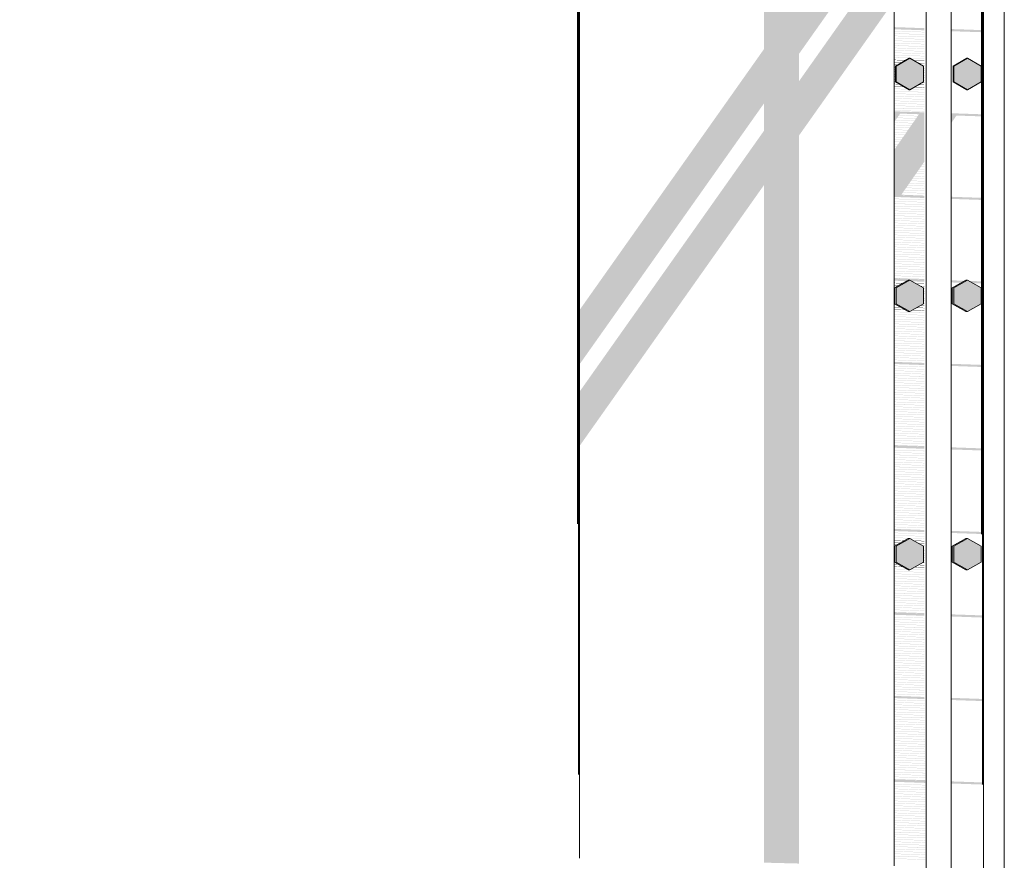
# Model space of a CAD drawing. Header units: metres. Extents: x -111 to -1, y -8 to 26.
# Tile 203 of 209: x -3.358 to -3.17, y -0.489 to -0.328. Entities that reach past the tile are written whole.
import ezdxf

# ---------------------------------------------------------------- set-up
doc = ezdxf.new("R2010")
doc.units = ezdxf.units.M
doc.header["$MEASUREMENT"] = 0
for name, color, linetype in [('40 Absturzsicherung', 7, 'Continuous'), ('60 Auffüllung gesamt', 7, 'Continuous'), ('94 Genehmigungsplanung Bemaßung', 7, 'Continuous')]:
    doc.layers.add(name, color=color, linetype=linetype)
doc.styles.add('ERSTELLTER_STIL_2', font='arial.ttf')
doc.dimstyles.new('ERSTELLTER_STIL__1', dxfattribs={"dimtxt": 0.25, "dimasz": 0.19, "dimexe": 0.18, "dimexo": 0.1, "dimgap": 0, "dimtad": 1, "dimtih": 1, "dimtoh": 1, "dimzin": 0, "dimdsep": 46, "dimtxsty": 'ERSTELLTER_STIL_2', "dimblk": 'ARROWHEAD_6', "dimblk1": 'ARROWHEAD_6', "dimblk2": 'ARROWHEAD_6', "dimcen": 0.09, "dimclrd": 7, "dimclre": 7, "dimclrt": 7, "dimazin": 0, "dimtfac": 1, "dimtdec": 4, "dimtmove": 0, "dimatfit": 3, "dimfxl": 1, "dimtolj": 1, "dimtzin": 0, "dimarcsym": 0})

# ---------------------------------------------------------------- blocks, each defined once
blk = doc.blocks.new('*D122', base_point=(-27236.13209, 0))
at = {"layer": '94 Genehmigungsplanung Bemaßung', "color": 7, "linetype": 'Continuous', "lineweight": 13}
for p, q in [((-17.34109, 9.38425), (-17.34109, 9.75925)), ((-2.34191, 9.38425), (-2.34191, 9.75925)), ((-17.24109, 9.67175), (-17.44109, 9.47175)), ((-2.44191, 9.47175), (-2.24191, 9.67175)), ((-17.34109, 9.57175), (-2.34191, 9.57175)), ((-2.34191, 9.57175), (-2.19191, 9.57175))]:
    blk.add_line(p, q, dxfattribs=at)
at = {"layer": '94 Genehmigungsplanung Bemaßung', "color": 7, "lineweight": 13, "insert": (-10.27049, 9.62175), "char_height": 0.25, "attachment_point": 7, "style": 'ERSTELLTER_STIL_2'}
blk.add_mtext('\\A1;{\\pql;\\fArial|b0|i0|c0|p0;\\W1.000000;15,00}', dxfattribs=at)
blk = doc.blocks.new('ARROWHEAD_6')
at = {"color": 0, "linetype": 'Continuous', "lineweight": 0}
for p, q in [((-0.5, -0.5), (0.5, 0.5)), ((0, 0), (-1, 0))]:
    blk.add_line(p, q, dxfattribs=at)

msp = doc.modelspace()

# ---------------------------------------------------------------- hatches: boundary and pattern name
at = {"layer": '40 Absturzsicherung', "linetype": 'Continuous', "lineweight": 0, "true_color": 0x000000}
for points in [[(-3.25151, -0.42404), (-3.25151, -0.4245), (-3.25151, 0.11506)], [(-3.25134, 0.06583), (-3.25134, -0.47179), (-3.25134, -0.47212)], [(-3.25118, 0.06583), (-3.25118, -0.4877), (-3.25117, -0.48816)], [(-3.18268, -0.004), (-3.18033, -0.004), (-3.18033, -0.48945), (-3.1803, -0.48945), (-3.1803, 0.06565), (-3.18048, 0.06583), (-3.18268, 0.06583)], [(-3.17451, 0.06583), (-3.17451, -0.4259), (-3.17451, -0.42633)], [(-3.17434, 0.06583), (-3.17434, -0.47371), (-3.17434, -0.47398)], [(-3.17418, 0.06583), (-3.17418, -0.48956), (-3.17417, -0.48999)], [(-3.25117, -0.4096), (-3.21598, -0.35983), (-3.21598, -0.48895), (-3.20934, -0.48912), (-3.20934, -0.35044), (-3.19117, -0.32474), (-3.19117, -0.31439), (-3.20934, -0.34009), (-3.20934, -0.33488), (-3.19117, -0.30918), (-3.19117, -0.29883), (-3.20934, -0.32453), (-3.20934, -0.15044), (-3.19117, -0.12474), (-3.19117, -0.11439), (-3.20934, -0.14009), (-3.20934, -0.13488), (-3.19117, -0.10918), (-3.19117, -0.09883), (-3.20934, -0.12453), (-3.20934, -0.04356), (-3.21228, -0.04356), (-3.21598, -0.04751), (-3.21598, -0.13392), (-3.25117, -0.18369), (-3.25117, -0.19404), (-3.21598, -0.14427), (-3.21598, -0.14948), (-3.25117, -0.19925), (-3.25117, -0.2096), (-3.21598, -0.15983), (-3.21598, -0.33392), (-3.25117, -0.38369), (-3.25117, -0.39404), (-3.21598, -0.34427), (-3.21598, -0.34948), (-3.25117, -0.39925)], [(-3.25134, -0.34001), (-3.25118, -0.33978), (-3.25118, -0.32943), (-3.25134, -0.32966)], [(-3.18558, -0.34016), (-3.18558, -0.33716), (-3.18818, -0.33566), (-3.19077, -0.33716), (-3.19077, -0.34016), (-3.18818, -0.34166)], [(-3.17458, -0.34016), (-3.17458, -0.33716), (-3.17718, -0.33566), (-3.17977, -0.33716), (-3.17977, -0.34016), (-3.17718, -0.34166)], [(-3.19094, -0.34016), (-3.19077, -0.34016), (-3.19077, -0.33716), (-3.19094, -0.33716)], [(-3.17977, -0.33716), (-3.17994, -0.33716), (-3.17994, -0.34016), (-3.17977, -0.34016)], [(-3.19092, -0.34016), (-3.19094, -0.34016), (-3.18834, -0.34166), (-3.18818, -0.34166), (-3.19077, -0.34016), (-3.19091, -0.34016)], [(-3.17977, -0.34016), (-3.17994, -0.34016), (-3.17734, -0.34166), (-3.17718, -0.34166)], [(-3.18558, -0.38244), (-3.18558, -0.37944), (-3.18818, -0.37794), (-3.19077, -0.37944), (-3.19077, -0.38244), (-3.18818, -0.38394)], [(-3.17458, -0.38244), (-3.17458, -0.37944), (-3.17718, -0.37794), (-3.17977, -0.37944), (-3.17977, -0.38244), (-3.17718, -0.38394)], [(-3.19111, -0.37944), (-3.19111, -0.38244), (-3.19077, -0.38244), (-3.19077, -0.37944)], [(-3.18011, -0.37944), (-3.18011, -0.38244), (-3.17977, -0.38244), (-3.17977, -0.37944)], [(-3.19077, -0.38244), (-3.19111, -0.38244), (-3.18851, -0.38394), (-3.18818, -0.38394)], [(-3.17977, -0.38244), (-3.18011, -0.38244), (-3.17751, -0.38394), (-3.17718, -0.38394)], [(-3.18558, -0.43167), (-3.18558, -0.42867), (-3.18818, -0.42717), (-3.19077, -0.42867), (-3.19077, -0.43167), (-3.18818, -0.43317)], [(-3.17458, -0.43167), (-3.17458, -0.42867), (-3.17718, -0.42717), (-3.17977, -0.42867), (-3.17977, -0.43167), (-3.17718, -0.43317)], [(-3.19111, -0.42867), (-3.19111, -0.43167), (-3.19077, -0.43167), (-3.19077, -0.42867)], [(-3.18011, -0.42867), (-3.18011, -0.43167), (-3.17977, -0.43167), (-3.17977, -0.42867)], [(-3.19077, -0.43167), (-3.19111, -0.43167), (-3.18851, -0.43317), (-3.18818, -0.43317)], [(-3.18011, -0.43167), (-3.17751, -0.43317), (-3.17718, -0.43317), (-3.17977, -0.43167)]]:
    msp.add_hatch(color=18, dxfattribs=at).paths.add_polyline_path(points)
at = {"layer": '60 Auffüllung gesamt', "linetype": 'Continuous', "lineweight": 0, "true_color": 0x000000}
for points in [[(-3.19117, -0.33015), (-3.18539, -0.33034), (-3.18539, -0.32994), (-3.19117, -0.32974)], [(-3.1803, -0.33052), (-3.17451, -0.33071), (-3.17451, -0.33031), (-3.1803, -0.33011)], [(-3.19117, -0.33053), (-3.18539, -0.33072), (-3.18539, -0.33066), (-3.19117, -0.33047)], [(-3.19117, -0.33099), (-3.18539, -0.33118), (-3.18539, -0.33112), (-3.19117, -0.33092)], [(-3.18539, -0.33164), (-3.18539, -0.33158), (-3.19117, -0.33138), (-3.19117, -0.33144)], [(-3.19117, -0.33184), (-3.19117, -0.3319), (-3.18539, -0.3321), (-3.18539, -0.33204)], [(-3.19117, -0.3323), (-3.19117, -0.33236), (-3.18539, -0.33256), (-3.18539, -0.3325)], [(-3.19117, -0.33282), (-3.18539, -0.33301), (-3.18539, -0.33295), (-3.19117, -0.33276)], [(-3.19117, -0.33328), (-3.18539, -0.33347), (-3.18539, -0.33341), (-3.19117, -0.33321)], [(-3.18539, -0.33393), (-3.18539, -0.33387), (-3.19117, -0.33367), (-3.19117, -0.33373)], [(-3.19117, -0.33419), (-3.18539, -0.33439), (-3.18539, -0.33433), (-3.19117, -0.33413)], [(-3.19117, -0.33459), (-3.19117, -0.33465), (-3.18539, -0.33485), (-3.18539, -0.33479)], [(-3.19117, -0.33505), (-3.19117, -0.33511), (-3.18539, -0.3353), (-3.18539, -0.33524)], [(-3.19117, -0.33557), (-3.18834, -0.33566), (-3.18818, -0.33566), (-3.18816, -0.33567), (-3.18539, -0.33576), (-3.18539, -0.3357), (-3.19117, -0.3355)], [(-3.19117, -0.33596), (-3.19117, -0.33602), (-3.1891, -0.33609), (-3.189, -0.33604)], [(-3.18985, -0.33653), (-3.18975, -0.33647), (-3.19117, -0.33642), (-3.19117, -0.33648)], [(-3.19117, -0.33694), (-3.1906, -0.33696), (-3.1905, -0.3369), (-3.19117, -0.33688)], [(-3.19094, -0.33741), (-3.19094, -0.33735), (-3.19117, -0.33734), (-3.19117, -0.3374)], [(-3.19117, -0.33786), (-3.19094, -0.33786), (-3.19094, -0.3378), (-3.19117, -0.3378)], [(-3.18731, -0.33616), (-3.18539, -0.33622), (-3.18539, -0.33616), (-3.18743, -0.33609)], [(-3.18647, -0.33664), (-3.18539, -0.33668), (-3.18539, -0.33662), (-3.18658, -0.33658)], [(-3.18563, -0.33713), (-3.18539, -0.33714), (-3.18539, -0.33708), (-3.18574, -0.33706)], [(-3.18558, -0.33759), (-3.18539, -0.33759), (-3.18539, -0.33753), (-3.18558, -0.33753)], [(-3.19094, -0.33832), (-3.19094, -0.33826), (-3.19117, -0.33825), (-3.19117, -0.33831)], [(-3.19117, -0.33871), (-3.19117, -0.33877), (-3.19094, -0.33878), (-3.19094, -0.33872)], [(-3.19117, -0.33917), (-3.19117, -0.33923), (-3.19094, -0.33924), (-3.19094, -0.33918)], [(-3.19094, -0.3397), (-3.19094, -0.33964), (-3.19117, -0.33963), (-3.19117, -0.33969)], [(-3.18558, -0.33799), (-3.18558, -0.33805), (-3.18539, -0.33805), (-3.18539, -0.33799)], [(-3.18558, -0.33844), (-3.18558, -0.3385), (-3.18539, -0.33851), (-3.18539, -0.33845)], [(-3.18539, -0.33897), (-3.18539, -0.33891), (-3.18558, -0.3389), (-3.18558, -0.33896)], [(-3.18558, -0.33942), (-3.18539, -0.33943), (-3.18539, -0.33937), (-3.18558, -0.33936)], [(-3.19117, -0.34015), (-3.19094, -0.34015), (-3.19094, -0.34009), (-3.19117, -0.34009)], [(-3.19117, -0.3406), (-3.1901, -0.34064), (-3.19021, -0.34058), (-3.19117, -0.34054)], [(-3.18926, -0.34113), (-3.18937, -0.34106), (-3.19117, -0.341), (-3.19117, -0.34106)], [(-3.18842, -0.34161), (-3.18853, -0.34155), (-3.19117, -0.34146), (-3.19117, -0.34152)], [(-3.18802, -0.34157), (-3.18812, -0.34162), (-3.18539, -0.34172), (-3.18539, -0.34166)], [(-3.18737, -0.34119), (-3.18539, -0.34126), (-3.18539, -0.3412), (-3.18727, -0.34113)], [(-3.18539, -0.3408), (-3.18539, -0.34074), (-3.18652, -0.3407), (-3.18662, -0.34076)], [(-3.18577, -0.34027), (-3.18587, -0.34033), (-3.18539, -0.34034), (-3.18539, -0.34028)], [(-3.18539, -0.33989), (-3.18539, -0.33982), (-3.18558, -0.33982), (-3.18558, -0.33988)], [(-3.18539, -0.34218), (-3.18539, -0.34211), (-3.19117, -0.34192), (-3.19117, -0.34198)], [(-3.18539, -0.34263), (-3.18539, -0.34257), (-3.19117, -0.34238), (-3.19117, -0.34244)], [(-3.19117, -0.34289), (-3.18539, -0.34309), (-3.18539, -0.34303), (-3.19117, -0.34283)], [(-3.19117, -0.34335), (-3.18539, -0.34355), (-3.18539, -0.34349), (-3.19117, -0.34329)], [(-3.19117, -0.34381), (-3.18539, -0.34401), (-3.18539, -0.34395), (-3.19117, -0.34375)], [(-3.19117, -0.34427), (-3.18539, -0.34447), (-3.18539, -0.34441), (-3.19117, -0.34421)], [(-3.18539, -0.34492), (-3.18539, -0.34486), (-3.19117, -0.34467), (-3.19117, -0.34473)], [(-3.19117, -0.34512), (-3.19117, -0.34519), (-3.18539, -0.34538), (-3.18539, -0.34532)], [(-3.18539, -0.34584), (-3.18539, -0.34578), (-3.19117, -0.34558), (-3.19117, -0.34564)], [(-3.1803, -0.34804), (-3.17929, -0.34659), (-3.17451, -0.34675), (-3.17451, -0.34635), (-3.1803, -0.34615), (-3.1803, -0.34643)], [(-3.1803, -0.36247), (-3.17451, -0.36267), (-3.17451, -0.36227), (-3.1803, -0.36207)], [(-3.18539, -0.36269), (-3.18539, -0.36262), (-3.19117, -0.36243), (-3.19117, -0.36249)], [(-3.18539, -0.36314), (-3.18539, -0.36308), (-3.19117, -0.36289), (-3.19117, -0.36295)], [(-3.19117, -0.36341), (-3.18539, -0.3636), (-3.18539, -0.36354), (-3.19117, -0.36334)], [(-3.19117, -0.36386), (-3.18539, -0.36406), (-3.18539, -0.364), (-3.19117, -0.3638)], [(-3.19117, -0.36432), (-3.18539, -0.36452), (-3.18539, -0.36446), (-3.19117, -0.36426)], [(-3.19117, -0.36478), (-3.18539, -0.36498), (-3.18539, -0.36492), (-3.19117, -0.36472)], [(-3.19117, -0.36524), (-3.18539, -0.36543), (-3.18539, -0.36537), (-3.19117, -0.36518)], [(-3.19117, -0.3657), (-3.18539, -0.36589), (-3.18539, -0.36583), (-3.19117, -0.36563)], [(-3.19117, -0.36615), (-3.18539, -0.36635), (-3.18539, -0.36629), (-3.19117, -0.36609)], [(-3.19117, -0.36655), (-3.19117, -0.36661), (-3.18539, -0.36681), (-3.18539, -0.36675)], [(-3.19117, -0.36701), (-3.19117, -0.36707), (-3.18539, -0.36727), (-3.18539, -0.36721)], [(-3.18539, -0.36772), (-3.18539, -0.36766), (-3.19117, -0.36747), (-3.19117, -0.36753)], [(-3.19117, -0.36799), (-3.18539, -0.36818), (-3.18539, -0.36812), (-3.19117, -0.36793)], [(-3.19117, -0.36844), (-3.18539, -0.36864), (-3.18539, -0.36858), (-3.19117, -0.36838)], [(-3.18539, -0.3691), (-3.18539, -0.36904), (-3.19117, -0.36884), (-3.19117, -0.3689)], [(-3.19117, -0.36936), (-3.18539, -0.36956), (-3.18539, -0.3695), (-3.19117, -0.3693)], [(-3.19117, -0.36982), (-3.18539, -0.37001), (-3.18539, -0.36995), (-3.19117, -0.36976)], [(-3.19117, -0.37028), (-3.18539, -0.37047), (-3.18539, -0.37041), (-3.19117, -0.37022)], [(-3.18539, -0.37093), (-3.18539, -0.37087), (-3.19117, -0.37067), (-3.19117, -0.37073)], [(-3.19117, -0.37119), (-3.18539, -0.37139), (-3.18539, -0.37133), (-3.19117, -0.37113)], [(-3.19117, -0.37165), (-3.18539, -0.37185), (-3.18539, -0.37179), (-3.19117, -0.37159)], [(-3.19117, -0.37211), (-3.18539, -0.37231), (-3.18539, -0.37224), (-3.19117, -0.37205)], [(-3.19117, -0.37257), (-3.18539, -0.37276), (-3.18539, -0.3727), (-3.19117, -0.37251)], [(-3.19117, -0.37302), (-3.18539, -0.37322), (-3.18539, -0.37316), (-3.19117, -0.37296)], [(-3.19117, -0.37348), (-3.18539, -0.37368), (-3.18539, -0.37362), (-3.19117, -0.37342)], [(-3.18539, -0.37414), (-3.18539, -0.37408), (-3.19117, -0.37388), (-3.19117, -0.37394)], [(-3.19117, -0.3744), (-3.18539, -0.3746), (-3.18539, -0.37453), (-3.19117, -0.37434)], [(-3.19117, -0.37486), (-3.18539, -0.37505), (-3.18539, -0.37499), (-3.19117, -0.3748)], [(-3.19117, -0.37532), (-3.18539, -0.37551), (-3.18539, -0.37545), (-3.19117, -0.37525)], [(-3.19117, -0.37577), (-3.18539, -0.37597), (-3.18539, -0.37591), (-3.19117, -0.37571)], [(-3.18539, -0.37643), (-3.18539, -0.37637), (-3.19117, -0.37617), (-3.19117, -0.37623)], [(-3.19117, -0.37669), (-3.18539, -0.37689), (-3.18539, -0.37683), (-3.19117, -0.37663)], [(-3.19117, -0.37715), (-3.18539, -0.37734), (-3.18539, -0.37728), (-3.19117, -0.37709)], [(-3.19117, -0.37754), (-3.19117, -0.37761), (-3.18539, -0.3778), (-3.18539, -0.37774)], [(-3.18776, -0.37818), (-3.18539, -0.37826), (-3.18539, -0.37781), (-3.19117, -0.37762), (-3.19117, -0.37806), (-3.18886, -0.37814), (-3.18851, -0.37794), (-3.18818, -0.37794)], [(-3.19117, -0.37852), (-3.18961, -0.37857), (-3.18951, -0.37852), (-3.19117, -0.37846)], [(-3.19117, -0.37898), (-3.19036, -0.37901), (-3.19026, -0.37895), (-3.19117, -0.37892)], [(-3.18691, -0.37867), (-3.18539, -0.37872), (-3.18539, -0.37866), (-3.18703, -0.3786)], [(-3.18607, -0.37915), (-3.18539, -0.37918), (-3.18539, -0.37912), (-3.18618, -0.37909)], [(-3.1784, -0.37845), (-3.17774, -0.37807), (-3.1803, -0.37799), (-3.1803, -0.37839)], [(-3.17615, -0.37853), (-3.17451, -0.37859), (-3.17451, -0.37818), (-3.17689, -0.3781)], [(-3.19117, -0.37938), (-3.19117, -0.37944), (-3.19111, -0.37944), (-3.19101, -0.37938)], [(-3.19111, -0.3799), (-3.19111, -0.37984), (-3.19117, -0.37983), (-3.19117, -0.3799)], [(-3.19111, -0.38036), (-3.19111, -0.3803), (-3.19117, -0.38029), (-3.19117, -0.38035)], [(-3.19117, -0.38075), (-3.19117, -0.38081), (-3.19111, -0.38081), (-3.19111, -0.38075)], [(-3.18558, -0.37957), (-3.18558, -0.37963), (-3.18539, -0.37963), (-3.18539, -0.37957)], [(-3.18539, -0.38009), (-3.18539, -0.38003), (-3.18558, -0.38003), (-3.18558, -0.38009)], [(-3.18558, -0.38054), (-3.18539, -0.38055), (-3.18539, -0.38049), (-3.18558, -0.38048)], [(-3.18558, -0.38094), (-3.18558, -0.381), (-3.18539, -0.38101), (-3.18539, -0.38095)], [(-3.19117, -0.38121), (-3.19117, -0.38127), (-3.19111, -0.38127), (-3.19111, -0.38121)], [(-3.19111, -0.38173), (-3.19111, -0.38167), (-3.19117, -0.38167), (-3.19117, -0.38173)], [(-3.19117, -0.38219), (-3.19111, -0.38219), (-3.19111, -0.38213), (-3.19117, -0.38213)], [(-3.19117, -0.38258), (-3.19117, -0.38264), (-3.19072, -0.38266), (-3.19083, -0.38259)], [(-3.18623, -0.38281), (-3.18539, -0.38284), (-3.18539, -0.38278), (-3.18613, -0.38275)], [(-3.18558, -0.38146), (-3.18539, -0.38147), (-3.18539, -0.38141), (-3.18558, -0.3814)], [(-3.18558, -0.38192), (-3.18539, -0.38192), (-3.18539, -0.38186), (-3.18558, -0.38186)], [(-3.18558, -0.38238), (-3.18539, -0.38238), (-3.18539, -0.38232), (-3.18558, -0.38232)], [(-3.18988, -0.38315), (-3.18999, -0.38308), (-3.19117, -0.38304), (-3.19117, -0.3831)], [(-3.19117, -0.38356), (-3.18904, -0.38363), (-3.18915, -0.38357), (-3.19117, -0.3835)], [(-3.19117, -0.38396), (-3.19117, -0.38402), (-3.18539, -0.38422), (-3.18539, -0.38415)], [(-3.19117, -0.38442), (-3.19117, -0.38448), (-3.18539, -0.38467), (-3.18539, -0.38461)], [(-3.18773, -0.38368), (-3.18539, -0.38376), (-3.18539, -0.3837), (-3.18763, -0.38362)], [(-3.18698, -0.38324), (-3.18539, -0.3833), (-3.18539, -0.38324), (-3.18688, -0.38319)], [(-3.19117, -0.38493), (-3.18539, -0.38513), (-3.18539, -0.38507), (-3.19117, -0.38487)], [(-3.19117, -0.38539), (-3.18539, -0.38559), (-3.18539, -0.38553), (-3.19117, -0.38533)], [(-3.19117, -0.38585), (-3.18539, -0.38605), (-3.18539, -0.38599), (-3.19117, -0.38579)], [(-3.19117, -0.38631), (-3.18539, -0.38651), (-3.18539, -0.38644), (-3.19117, -0.38625)], [(-3.19117, -0.38677), (-3.18539, -0.38696), (-3.18539, -0.3869), (-3.19117, -0.38671)], [(-3.19117, -0.38716), (-3.19117, -0.38722), (-3.18539, -0.38742), (-3.18539, -0.38736)], [(-3.19117, -0.38768), (-3.18539, -0.38788), (-3.18539, -0.38782), (-3.19117, -0.38762)], [(-3.19117, -0.38814), (-3.18539, -0.38834), (-3.18539, -0.38828), (-3.19117, -0.38808)], [(-3.19117, -0.3886), (-3.18539, -0.3888), (-3.18539, -0.38874), (-3.19117, -0.38854)], [(-3.19117, -0.389), (-3.19117, -0.38906), (-3.18539, -0.38925), (-3.18539, -0.38919)], [(-3.19117, -0.38952), (-3.18539, -0.38971), (-3.18539, -0.38965), (-3.19117, -0.38945)], [(-3.19117, -0.38991), (-3.19117, -0.38997), (-3.18539, -0.39017), (-3.18539, -0.39011)], [(-3.19117, -0.39037), (-3.19117, -0.39043), (-3.18539, -0.39063), (-3.18539, -0.39057)], [(-3.18539, -0.39109), (-3.18539, -0.39103), (-3.19117, -0.39083), (-3.19117, -0.39089)], [(-3.18539, -0.39154), (-3.18539, -0.39148), (-3.19117, -0.39129), (-3.19117, -0.39135)], [(-3.19117, -0.39181), (-3.18539, -0.392), (-3.18539, -0.39194), (-3.19117, -0.39174)], [(-3.18539, -0.39246), (-3.18539, -0.3924), (-3.19117, -0.3922), (-3.19117, -0.39226)], [(-3.19117, -0.39266), (-3.19117, -0.39272), (-3.18539, -0.39292), (-3.18539, -0.39286)], [(-3.19117, -0.39318), (-3.18539, -0.39338), (-3.18539, -0.39332), (-3.19117, -0.39312)], [(-3.19117, -0.39393), (-3.18539, -0.39413), (-3.18539, -0.39373), (-3.19117, -0.39353)], [(-3.1803, -0.3943), (-3.17451, -0.3945), (-3.17451, -0.3941), (-3.1803, -0.3939)], [(-3.19117, -0.39432), (-3.18539, -0.39451), (-3.18539, -0.39445), (-3.19117, -0.39426)], [(-3.18539, -0.39497), (-3.18539, -0.39491), (-3.19117, -0.39471), (-3.19117, -0.39477)], [(-3.19117, -0.39517), (-3.19117, -0.39523), (-3.18539, -0.39543), (-3.18539, -0.39537)], [(-3.19117, -0.39569), (-3.18539, -0.39589), (-3.18539, -0.39583), (-3.19117, -0.39563)], [(-3.19117, -0.39609), (-3.19117, -0.39615), (-3.18539, -0.39635), (-3.18539, -0.39628)], [(-3.19117, -0.39661), (-3.18539, -0.3968), (-3.18539, -0.39674), (-3.19117, -0.39655)], [(-3.18539, -0.39726), (-3.18539, -0.3972), (-3.19117, -0.397), (-3.19117, -0.39706)], [(-3.19117, -0.39746), (-3.19117, -0.39752), (-3.18539, -0.39772), (-3.18539, -0.39766)], [(-3.18539, -0.39818), (-3.18539, -0.39812), (-3.19117, -0.39792), (-3.19117, -0.39798)], [(-3.19117, -0.39844), (-3.18539, -0.39864), (-3.18539, -0.39857), (-3.19117, -0.39838)], [(-3.19117, -0.3989), (-3.18539, -0.39909), (-3.18539, -0.39903), (-3.19117, -0.39884)], [(-3.19117, -0.39936), (-3.18539, -0.39955), (-3.18539, -0.39949), (-3.19117, -0.39929)], [(-3.19117, -0.39981), (-3.18539, -0.40001), (-3.18539, -0.39995), (-3.19117, -0.39975)], [(-3.18539, -0.40047), (-3.18539, -0.40041), (-3.19117, -0.40021), (-3.19117, -0.40027)], [(-3.19117, -0.40073), (-3.18539, -0.40093), (-3.18539, -0.40087), (-3.19117, -0.40067)], [(-3.18539, -0.40138), (-3.18539, -0.40132), (-3.19117, -0.40113), (-3.19117, -0.40119)], [(-3.19117, -0.40165), (-3.18539, -0.40184), (-3.18539, -0.40178), (-3.19117, -0.40158)], [(-3.18539, -0.4023), (-3.18539, -0.40224), (-3.19117, -0.40204), (-3.19117, -0.4021)], [(-3.19117, -0.40256), (-3.18539, -0.40276), (-3.18539, -0.4027), (-3.19117, -0.4025)], [(-3.19117, -0.40302), (-3.18539, -0.40322), (-3.18539, -0.40316), (-3.19117, -0.40296)], [(-3.19117, -0.40348), (-3.18539, -0.40367), (-3.18539, -0.40361), (-3.19117, -0.40342)], [(-3.19117, -0.40394), (-3.18539, -0.40413), (-3.18539, -0.40407), (-3.19117, -0.40388)], [(-3.19117, -0.40433), (-3.19117, -0.40439), (-3.18539, -0.40459), (-3.18539, -0.40453)], [(-3.18539, -0.40505), (-3.18539, -0.40499), (-3.19117, -0.40479), (-3.19117, -0.40485)], [(-3.19117, -0.40531), (-3.18539, -0.40551), (-3.18539, -0.40545), (-3.19117, -0.40525)], [(-3.19117, -0.40577), (-3.18539, -0.40596), (-3.18539, -0.4059), (-3.19117, -0.40571)], [(-3.18539, -0.40642), (-3.18539, -0.40636), (-3.19117, -0.40617), (-3.19117, -0.40623)], [(-3.19117, -0.40668), (-3.18539, -0.40688), (-3.18539, -0.40682), (-3.19117, -0.40662)], [(-3.18539, -0.40734), (-3.18539, -0.40728), (-3.19117, -0.40708), (-3.19117, -0.40714)], [(-3.19117, -0.4076), (-3.18539, -0.4078), (-3.18539, -0.40774), (-3.19117, -0.40754)], [(-3.18539, -0.40826), (-3.18539, -0.40819), (-3.19117, -0.408), (-3.19117, -0.40806)], [(-3.19117, -0.40852), (-3.18539, -0.40871), (-3.18539, -0.40865), (-3.19117, -0.40846)], [(-3.19117, -0.40897), (-3.18539, -0.40917), (-3.18539, -0.40911), (-3.19117, -0.40891)], [(-3.19117, -0.40943), (-3.18539, -0.40963), (-3.18539, -0.40957), (-3.19117, -0.40937)], [(-3.19117, -0.40989), (-3.18539, -0.41009), (-3.18539, -0.40964), (-3.19117, -0.40944)], [(-3.19117, -0.41035), (-3.18539, -0.41055), (-3.18539, -0.41048), (-3.19117, -0.41029)], [(-3.19117, -0.41081), (-3.18539, -0.411), (-3.18539, -0.41094), (-3.19117, -0.41075)], [(-3.1803, -0.40981), (-3.1803, -0.41022), (-3.17451, -0.41041), (-3.17451, -0.41001)], [(-3.19117, -0.4112), (-3.19117, -0.41127), (-3.18539, -0.41146), (-3.18539, -0.4114)], [(-3.19117, -0.41166), (-3.19117, -0.41172), (-3.18539, -0.41192), (-3.18539, -0.41186)], [(-3.19117, -0.41218), (-3.18539, -0.41238), (-3.18539, -0.41232), (-3.19117, -0.41212)], [(-3.19117, -0.41264), (-3.18539, -0.41284), (-3.18539, -0.41278), (-3.19117, -0.41258)], [(-3.18539, -0.41329), (-3.18539, -0.41323), (-3.19117, -0.41304), (-3.19117, -0.4131)], [(-3.19117, -0.41356), (-3.18539, -0.41375), (-3.18539, -0.41369), (-3.19117, -0.41349)], [(-3.19117, -0.41395), (-3.19117, -0.41401), (-3.18539, -0.41421), (-3.18539, -0.41415)], [(-3.19117, -0.41447), (-3.18539, -0.41467), (-3.18539, -0.41461), (-3.19117, -0.41441)], [(-3.19117, -0.41487), (-3.19117, -0.41493), (-3.18539, -0.41513), (-3.18539, -0.41507)], [(-3.18539, -0.41558), (-3.18539, -0.41552), (-3.19117, -0.41533), (-3.19117, -0.41539)], [(-3.19117, -0.41585), (-3.18539, -0.41604), (-3.18539, -0.41598), (-3.19117, -0.41578)], [(-3.19117, -0.41624), (-3.19117, -0.4163), (-3.18539, -0.4165), (-3.18539, -0.41644)], [(-3.18539, -0.41696), (-3.18539, -0.4169), (-3.19117, -0.4167), (-3.19117, -0.41676)], [(-3.19117, -0.41722), (-3.18539, -0.41742), (-3.18539, -0.41736), (-3.19117, -0.41716)], [(-3.19117, -0.41768), (-3.18539, -0.41787), (-3.18539, -0.41781), (-3.19117, -0.41762)], [(-3.19117, -0.41814), (-3.18539, -0.41833), (-3.18539, -0.41827), (-3.19117, -0.41808)], [(-3.19117, -0.41859), (-3.18539, -0.41879), (-3.18539, -0.41873), (-3.19117, -0.41853)], [(-3.19117, -0.41905), (-3.18539, -0.41925), (-3.18539, -0.41919), (-3.19117, -0.41899)], [(-3.19117, -0.41951), (-3.18539, -0.41971), (-3.18539, -0.41965), (-3.19117, -0.41945)], [(-3.19117, -0.41997), (-3.18539, -0.42017), (-3.18539, -0.4201), (-3.19117, -0.41991)], [(-3.18539, -0.42062), (-3.18539, -0.42056), (-3.19117, -0.42037), (-3.19117, -0.42043)], [(-3.19117, -0.42082), (-3.19117, -0.42088), (-3.18539, -0.42108), (-3.18539, -0.42102)], [(-3.18539, -0.42154), (-3.18539, -0.42148), (-3.19117, -0.42128), (-3.19117, -0.42134)], [(-3.19117, -0.42174), (-3.19117, -0.4218), (-3.18539, -0.422), (-3.18539, -0.42194)], [(-3.19117, -0.4222), (-3.19117, -0.42226), (-3.18539, -0.42246), (-3.18539, -0.42239)], [(-3.19117, -0.42272), (-3.18539, -0.42291), (-3.18539, -0.42285), (-3.19117, -0.42266)], [(-3.18539, -0.42337), (-3.18539, -0.42331), (-3.19117, -0.42311), (-3.19117, -0.42317)], [(-3.19117, -0.42357), (-3.19117, -0.42363), (-3.18539, -0.42383), (-3.18539, -0.42377)], [(-3.19117, -0.42409), (-3.18539, -0.42429), (-3.18539, -0.42423), (-3.19117, -0.42403)], [(-3.19117, -0.42449), (-3.19117, -0.42455), (-3.18539, -0.42475), (-3.18539, -0.42469)], [(-3.18539, -0.4252), (-3.18539, -0.42514), (-3.19117, -0.42495), (-3.19117, -0.42501)], [(-3.19117, -0.42576), (-3.18539, -0.42596), (-3.18539, -0.42556), (-3.19117, -0.42536)], [(-3.1803, -0.42573), (-3.1803, -0.42613), (-3.17451, -0.42633), (-3.17451, -0.42593)], [(-3.18539, -0.42634), (-3.18539, -0.42628), (-3.19117, -0.42608), (-3.19117, -0.42614)], [(-3.18539, -0.4268), (-3.18539, -0.42674), (-3.19117, -0.42654), (-3.19117, -0.4266)], [(-3.19117, -0.42706), (-3.18539, -0.42726), (-3.18539, -0.4272), (-3.19117, -0.427)], [(-3.18922, -0.42758), (-3.18912, -0.42753), (-3.19117, -0.42746), (-3.19117, -0.42752)], [(-3.19117, -0.42792), (-3.19117, -0.42798), (-3.18997, -0.42802), (-3.18987, -0.42796)], [(-3.18539, -0.42771), (-3.18539, -0.42765), (-3.18746, -0.42758), (-3.18735, -0.42765)], [(-3.19117, -0.42843), (-3.19072, -0.42845), (-3.19062, -0.42839), (-3.19117, -0.42837)], [(-3.19117, -0.42889), (-3.19111, -0.42889), (-3.19111, -0.42883), (-3.19117, -0.42883)], [(-3.19117, -0.42935), (-3.19111, -0.42935), (-3.19111, -0.42929), (-3.19117, -0.42929)], [(-3.19117, -0.42981), (-3.19111, -0.42981), (-3.19111, -0.42975), (-3.19117, -0.42975)], [(-3.18539, -0.42817), (-3.18539, -0.42811), (-3.18662, -0.42807), (-3.18651, -0.42813)], [(-3.18567, -0.42862), (-3.18539, -0.42863), (-3.18539, -0.42857), (-3.18578, -0.42856)], [(-3.18539, -0.42909), (-3.18539, -0.42903), (-3.18558, -0.42902), (-3.18558, -0.42908)], [(-3.18558, -0.42954), (-3.18539, -0.42955), (-3.18539, -0.42949), (-3.18558, -0.42948)], [(-3.19117, -0.43027), (-3.19111, -0.43027), (-3.19111, -0.43021), (-3.19117, -0.43021)], [(-3.19117, -0.43066), (-3.19117, -0.43072), (-3.19111, -0.43073), (-3.19111, -0.43067)], [(-3.19117, -0.43118), (-3.19111, -0.43118), (-3.19111, -0.43112), (-3.19117, -0.43112)], [(-3.19117, -0.43164), (-3.19111, -0.43164), (-3.19111, -0.43158), (-3.19117, -0.43158)], [(-3.18558, -0.43), (-3.18539, -0.43001), (-3.18539, -0.42994), (-3.18558, -0.42994)], [(-3.18558, -0.43046), (-3.18539, -0.43046), (-3.18539, -0.4304), (-3.18558, -0.4304)], [(-3.18558, -0.43085), (-3.18558, -0.43091), (-3.18539, -0.43092), (-3.18539, -0.43086)], [(-3.18558, -0.43137), (-3.18539, -0.43138), (-3.18539, -0.43132), (-3.18558, -0.43131)], [(-3.19117, -0.4321), (-3.19032, -0.43213), (-3.19043, -0.43206), (-3.19117, -0.43204)], [(-3.19117, -0.43256), (-3.18947, -0.43261), (-3.18959, -0.43255), (-3.19117, -0.4325)], [(-3.19117, -0.43301), (-3.18863, -0.4331), (-3.18874, -0.43304), (-3.19117, -0.43295)], [(-3.19117, -0.43341), (-3.19117, -0.43347), (-3.18539, -0.43367), (-3.18539, -0.43361)], [(-3.18539, -0.43321), (-3.18539, -0.43315), (-3.18799, -0.43306), (-3.18809, -0.43312)], [(-3.18734, -0.43269), (-3.18539, -0.43275), (-3.18539, -0.43269), (-3.18724, -0.43263)], [(-3.18659, -0.43225), (-3.18539, -0.4323), (-3.18539, -0.43223), (-3.18649, -0.4322)], [(-3.18574, -0.43176), (-3.18584, -0.43182), (-3.18539, -0.43184), (-3.18539, -0.43178)], [(-3.19117, -0.43387), (-3.19117, -0.43393), (-3.18539, -0.43413), (-3.18539, -0.43407)], [(-3.19117, -0.43439), (-3.18539, -0.43459), (-3.18539, -0.43452), (-3.19117, -0.43433)], [(-3.19117, -0.43485), (-3.18539, -0.43504), (-3.18539, -0.43498), (-3.19117, -0.43479)], [(-3.19117, -0.43531), (-3.18539, -0.4355), (-3.18539, -0.43544), (-3.19117, -0.43524)], [(-3.19117, -0.4357), (-3.19117, -0.43576), (-3.18539, -0.43596), (-3.18539, -0.4359)], [(-3.18539, -0.43642), (-3.18539, -0.43636), (-3.19117, -0.43616), (-3.19117, -0.43622)], [(-3.19117, -0.43662), (-3.19117, -0.43668), (-3.18539, -0.43688), (-3.18539, -0.43682)], [(-3.19117, -0.43708), (-3.19117, -0.43714), (-3.18539, -0.43733), (-3.18539, -0.43727)], [(-3.19117, -0.4376), (-3.18539, -0.43779), (-3.18539, -0.43773), (-3.19117, -0.43753)], [(-3.19117, -0.43805), (-3.18539, -0.43825), (-3.18539, -0.43819), (-3.19117, -0.43799)], [(-3.19117, -0.43851), (-3.18539, -0.43871), (-3.18539, -0.43865), (-3.19117, -0.43845)], [(-3.19117, -0.43897), (-3.18539, -0.43917), (-3.18539, -0.43911), (-3.19117, -0.43891)], [(-3.18539, -0.43962), (-3.18539, -0.43956), (-3.19117, -0.43937), (-3.19117, -0.43943)], [(-3.19117, -0.43989), (-3.18539, -0.44008), (-3.18539, -0.44002), (-3.19117, -0.43983)], [(-3.19117, -0.44034), (-3.18539, -0.44054), (-3.18539, -0.44048), (-3.19117, -0.44028)], [(-3.18539, -0.441), (-3.18539, -0.44094), (-3.19117, -0.44074), (-3.19117, -0.4408)], [(-3.18539, -0.44146), (-3.18539, -0.4414), (-3.19117, -0.4412), (-3.19117, -0.44126)], [(-3.18539, -0.44191), (-3.18539, -0.44147), (-3.19117, -0.44127), (-3.19117, -0.44172)], [(-3.18539, -0.44237), (-3.18539, -0.44231), (-3.19117, -0.44212), (-3.19117, -0.44218)], [(-3.19117, -0.44263), (-3.18539, -0.44283), (-3.18539, -0.44277), (-3.19117, -0.44257)], [(-3.1803, -0.44204), (-3.17434, -0.44225), (-3.17434, -0.44184), (-3.1803, -0.44164)], [(-3.19117, -0.44309), (-3.18539, -0.44329), (-3.18539, -0.44323), (-3.19117, -0.44303)], [(-3.19117, -0.44355), (-3.18539, -0.44375), (-3.18539, -0.44369), (-3.19117, -0.44349)], [(-3.19117, -0.44401), (-3.18539, -0.44421), (-3.18539, -0.44414), (-3.19117, -0.44395)], [(-3.19117, -0.44447), (-3.18539, -0.44466), (-3.18539, -0.4446), (-3.19117, -0.44441)], [(-3.19117, -0.44492), (-3.18539, -0.44512), (-3.18539, -0.44506), (-3.19117, -0.44486)], [(-3.19117, -0.44538), (-3.18539, -0.44558), (-3.18539, -0.44552), (-3.19117, -0.44532)], [(-3.19117, -0.44584), (-3.18539, -0.44604), (-3.18539, -0.44598), (-3.19117, -0.44578)], [(-3.19117, -0.4463), (-3.18539, -0.4465), (-3.18539, -0.44643), (-3.19117, -0.44624)], [(-3.19117, -0.4467), (-3.19117, -0.44676), (-3.18539, -0.44695), (-3.18539, -0.44689)], [(-3.18539, -0.44741), (-3.18539, -0.44735), (-3.19117, -0.44715), (-3.19117, -0.44722)], [(-3.18539, -0.44787), (-3.18539, -0.44781), (-3.19117, -0.44761), (-3.19117, -0.44767)], [(-3.19117, -0.44813), (-3.18539, -0.44833), (-3.18539, -0.44827), (-3.19117, -0.44807)], [(-3.18539, -0.44879), (-3.18539, -0.44873), (-3.19117, -0.44853), (-3.19117, -0.44859)], [(-3.19117, -0.44905), (-3.18539, -0.44924), (-3.18539, -0.44918), (-3.19117, -0.44899)], [(-3.19117, -0.44951), (-3.18539, -0.4497), (-3.18539, -0.44964), (-3.19117, -0.44944)], [(-3.19117, -0.44996), (-3.18539, -0.45016), (-3.18539, -0.4501), (-3.19117, -0.4499)], [(-3.19117, -0.45036), (-3.19117, -0.45042), (-3.18539, -0.45062), (-3.18539, -0.45056)], [(-3.19117, -0.45088), (-3.18539, -0.45108), (-3.18539, -0.45102), (-3.19117, -0.45082)], [(-3.19117, -0.45134), (-3.18539, -0.45153), (-3.18539, -0.45147), (-3.19117, -0.45128)], [(-3.19117, -0.4518), (-3.18539, -0.45199), (-3.18539, -0.45193), (-3.19117, -0.45173)], [(-3.18539, -0.45245), (-3.18539, -0.45239), (-3.19117, -0.45219), (-3.19117, -0.45225)], [(-3.19117, -0.45271), (-3.18539, -0.45291), (-3.18539, -0.45285), (-3.19117, -0.45265)], [(-3.19117, -0.45311), (-3.19117, -0.45317), (-3.18539, -0.45337), (-3.18539, -0.45331)], [(-3.19117, -0.45363), (-3.18539, -0.45382), (-3.18539, -0.45376), (-3.19117, -0.45357)], [(-3.19117, -0.45409), (-3.18539, -0.45428), (-3.18539, -0.45422), (-3.19117, -0.45403)], [(-3.18539, -0.45474), (-3.18539, -0.45468), (-3.19117, -0.45448), (-3.19117, -0.45454)], [(-3.19117, -0.455), (-3.18539, -0.4552), (-3.18539, -0.45514), (-3.19117, -0.45494)], [(-3.19117, -0.4554), (-3.19117, -0.45546), (-3.18539, -0.45566), (-3.18539, -0.4556)], [(-3.18539, -0.45612), (-3.18539, -0.45605), (-3.19117, -0.45586), (-3.19117, -0.45592)], [(-3.19117, -0.45632), (-3.19117, -0.45638), (-3.18539, -0.45657), (-3.18539, -0.45651)], [(-3.19117, -0.45677), (-3.19117, -0.45683), (-3.18539, -0.45703), (-3.18539, -0.45697)], [(-3.19117, -0.45759), (-3.18538, -0.45778), (-3.18539, -0.45771), (-3.18539, -0.45738), (-3.19117, -0.45718)], [(-3.19117, -0.45797), (-3.18538, -0.45817), (-3.18538, -0.45811), (-3.19117, -0.45791)], [(-3.1803, -0.45796), (-3.17434, -0.45816), (-3.17434, -0.45776), (-3.1803, -0.45755)], [(-3.19117, -0.45837), (-3.19117, -0.45843), (-3.18538, -0.45863), (-3.18538, -0.45857)], [(-3.18537, -0.45908), (-3.18537, -0.45902), (-3.19117, -0.45883), (-3.19117, -0.45889)], [(-3.18537, -0.45954), (-3.18537, -0.45948), (-3.19117, -0.45928), (-3.19117, -0.45935)], [(-3.19117, -0.45974), (-3.19117, -0.4598), (-3.18536, -0.46), (-3.18536, -0.45994)], [(-3.18536, -0.46046), (-3.18536, -0.4604), (-3.19117, -0.4602), (-3.19117, -0.46026)], [(-3.18535, -0.46092), (-3.18535, -0.46086), (-3.19117, -0.46066), (-3.19117, -0.46072)], [(-3.19117, -0.46112), (-3.19117, -0.46118), (-3.18535, -0.46138), (-3.18535, -0.46131)], [(-3.19117, -0.46157), (-3.19117, -0.46164), (-3.18534, -0.46183), (-3.18534, -0.46177)], [(-3.19117, -0.46209), (-3.18534, -0.46229), (-3.18534, -0.46223), (-3.19117, -0.46203)], [(-3.19117, -0.46255), (-3.18533, -0.46275), (-3.18533, -0.46269), (-3.19117, -0.46249)], [(-3.19117, -0.46301), (-3.18533, -0.46321), (-3.18533, -0.46315), (-3.19117, -0.46295)], [(-3.19117, -0.46341), (-3.19117, -0.46347), (-3.18532, -0.46367), (-3.18532, -0.46361)], [(-3.18532, -0.46413), (-3.18532, -0.46406), (-3.19117, -0.46387), (-3.19117, -0.46393)], [(-3.19117, -0.46438), (-3.18531, -0.46458), (-3.18531, -0.46452), (-3.19117, -0.46432)], [(-3.19117, -0.46478), (-3.19117, -0.46484), (-3.18531, -0.46504), (-3.18531, -0.46498)], [(-3.19117, -0.46524), (-3.19117, -0.4653), (-3.1853, -0.4655), (-3.1853, -0.46544)], [(-3.19117, -0.4657), (-3.19117, -0.46576), (-3.1853, -0.46596), (-3.1853, -0.4659)], [(-3.1853, -0.46642), (-3.1853, -0.46636), (-3.19117, -0.46616), (-3.19117, -0.46622)], [(-3.19117, -0.46667), (-3.18529, -0.46687), (-3.18529, -0.46681), (-3.19117, -0.46661)], [(-3.19117, -0.46707), (-3.19117, -0.46713), (-3.18529, -0.46733), (-3.18529, -0.46727)], [(-3.18528, -0.46779), (-3.18528, -0.46773), (-3.19117, -0.46753), (-3.19117, -0.46759)], [(-3.19117, -0.46805), (-3.18528, -0.46825), (-3.18528, -0.46819), (-3.19117, -0.46799)], [(-3.19117, -0.46845), (-3.19117, -0.46851), (-3.18527, -0.46871), (-3.18527, -0.46865)], [(-3.19117, -0.4689), (-3.19117, -0.46896), (-3.18527, -0.46917), (-3.18527, -0.4691)], [(-3.19117, -0.46936), (-3.19117, -0.46942), (-3.18526, -0.46962), (-3.18526, -0.46956)], [(-3.19117, -0.46988), (-3.18526, -0.47008), (-3.18526, -0.47002), (-3.19117, -0.46982)], [(-3.19117, -0.47028), (-3.19117, -0.47034), (-3.18525, -0.47054), (-3.18525, -0.47048)], [(-3.19117, -0.4708), (-3.18525, -0.471), (-3.18525, -0.47094), (-3.19117, -0.47074)], [(-3.19117, -0.47126), (-3.18524, -0.47146), (-3.18524, -0.4714), (-3.19117, -0.47119)], [(-3.19117, -0.47171), (-3.18524, -0.47192), (-3.18524, -0.47185), (-3.19117, -0.47165)], [(-3.19117, -0.47211), (-3.19117, -0.47217), (-3.18523, -0.47237), (-3.18523, -0.47231)], [(-3.18523, -0.47283), (-3.18523, -0.47277), (-3.19117, -0.47257), (-3.19117, -0.47263)], [(-3.19117, -0.47303), (-3.19117, -0.47309), (-3.18522, -0.47329), (-3.18522, -0.47323)], [(-3.19117, -0.47355), (-3.18522, -0.47375), (-3.18522, -0.4733), (-3.19117, -0.4731)], [(-3.19117, -0.474), (-3.18522, -0.47421), (-3.18522, -0.47415), (-3.19117, -0.47394)], [(-3.19117, -0.47446), (-3.18522, -0.47466), (-3.18522, -0.4746), (-3.19117, -0.4744)], [(-3.1803, -0.47347), (-3.1803, -0.47387), (-3.17434, -0.47407), (-3.17434, -0.47371), (-3.17434, -0.47367)], [(-3.18522, -0.47512), (-3.18522, -0.47506), (-3.19117, -0.47486), (-3.19117, -0.47492)], [(-3.19117, -0.47538), (-3.18522, -0.47558), (-3.18522, -0.47552), (-3.19117, -0.47532)], [(-3.19117, -0.47584), (-3.18522, -0.47604), (-3.18522, -0.47598), (-3.19117, -0.47578)], [(-3.19117, -0.47629), (-3.18522, -0.4765), (-3.18522, -0.47644), (-3.19117, -0.47623)], [(-3.19117, -0.47675), (-3.18522, -0.47695), (-3.18522, -0.47689), (-3.19117, -0.47669)], [(-3.19117, -0.47721), (-3.18522, -0.47741), (-3.18522, -0.47735), (-3.19117, -0.47715)], [(-3.19117, -0.47761), (-3.19117, -0.47767), (-3.18522, -0.47787), (-3.18522, -0.47781)], [(-3.19117, -0.47813), (-3.18522, -0.47833), (-3.18522, -0.47827), (-3.19117, -0.47807)], [(-3.19117, -0.47858), (-3.18522, -0.47879), (-3.18522, -0.47873), (-3.19117, -0.47852)], [(-3.19117, -0.47904), (-3.18522, -0.47924), (-3.18522, -0.47918), (-3.19117, -0.47898)], [(-3.19117, -0.4795), (-3.18522, -0.4797), (-3.18522, -0.47964), (-3.19117, -0.47944)], [(-3.19117, -0.4799), (-3.19117, -0.47996), (-3.18522, -0.48016), (-3.18522, -0.4801)], [(-3.18522, -0.48062), (-3.18522, -0.48056), (-3.19117, -0.48036), (-3.19117, -0.48042)], [(-3.19117, -0.48087), (-3.18522, -0.48108), (-3.18522, -0.48102), (-3.19117, -0.48081)], [(-3.18522, -0.48154), (-3.18522, -0.48147), (-3.19117, -0.48127), (-3.19117, -0.48133)], [(-3.19117, -0.48179), (-3.18522, -0.48199), (-3.18522, -0.48193), (-3.19117, -0.48173)], [(-3.19117, -0.48225), (-3.18522, -0.48245), (-3.18522, -0.48239), (-3.19117, -0.48219)], [(-3.18522, -0.48291), (-3.18522, -0.48285), (-3.19117, -0.48265), (-3.19117, -0.48271)], [(-3.19117, -0.48317), (-3.18522, -0.48337), (-3.18522, -0.48331), (-3.19117, -0.4831)], [(-3.19117, -0.48362), (-3.18522, -0.48383), (-3.18522, -0.48376), (-3.19117, -0.48356)], [(-3.19117, -0.48408), (-3.18522, -0.48428), (-3.18522, -0.48422), (-3.19117, -0.48402)], [(-3.18522, -0.48474), (-3.18522, -0.48468), (-3.19117, -0.48448), (-3.19117, -0.48454)], [(-3.19117, -0.48494), (-3.19117, -0.485), (-3.18522, -0.4852), (-3.18522, -0.48514)], [(-3.19117, -0.48539), (-3.19117, -0.48546), (-3.18522, -0.48566), (-3.18522, -0.4856)], [(-3.18522, -0.48612), (-3.18522, -0.48605), (-3.19117, -0.48585), (-3.19117, -0.48591)], [(-3.18522, -0.48657), (-3.18522, -0.48651), (-3.19117, -0.48631), (-3.19117, -0.48637)], [(-3.19117, -0.48683), (-3.18522, -0.48703), (-3.18522, -0.48697), (-3.19117, -0.48677)], [(-3.18522, -0.48749), (-3.18522, -0.48743), (-3.19117, -0.48723), (-3.19117, -0.48729)], [(-3.19117, -0.48775), (-3.18522, -0.48795), (-3.18522, -0.48789), (-3.19117, -0.48768)], [(-3.19117, -0.48814), (-3.19117, -0.4882), (-3.18522, -0.48841), (-3.18522, -0.48835)]]:
    msp.add_hatch(color=18, dxfattribs=at).paths.add_polyline_path(points)
h = msp.add_hatch(color=18, dxfattribs=at)
h.paths.add_polyline_path([(-3.19117, -0.35315), (-3.19117, -0.3621), (-3.18539, -0.3623), (-3.18539, -0.3619), (-3.18985, -0.36175), (-3.18984, -0.36174), (-3.18539, -0.36189), (-3.18539, -0.36183), (-3.1898, -0.36168), (-3.18953, -0.36129), (-3.18539, -0.36143), (-3.18539, -0.36137), (-3.18949, -0.36123), (-3.18922, -0.36084), (-3.18539, -0.36097), (-3.18539, -0.36091), (-3.18917, -0.36078), (-3.1889, -0.36039), (-3.18539, -0.36051), (-3.18539, -0.36045), (-3.18886, -0.36033), (-3.18859, -0.35995), (-3.18539, -0.36005), (-3.18539, -0.35999), (-3.18855, -0.35989), (-3.18828, -0.3595), (-3.18539, -0.3596), (-3.18539, -0.35954), (-3.18824, -0.35944), (-3.18797, -0.35905), (-3.18539, -0.35914), (-3.18539, -0.35908), (-3.18793, -0.35899), (-3.18766, -0.3586), (-3.18539, -0.35868), (-3.18539, -0.35862), (-3.18762, -0.35854), (-3.18735, -0.35816), (-3.18539, -0.35822), (-3.18539, -0.35816), (-3.1873, -0.3581), (-3.18703, -0.35771), (-3.18539, -0.35776), (-3.18539, -0.3577), (-3.18699, -0.35765), (-3.18672, -0.35726), (-3.18539, -0.35731), (-3.18539, -0.35725), (-3.18668, -0.3572), (-3.18641, -0.35681), (-3.18539, -0.35685), (-3.18539, -0.35679), (-3.18637, -0.35675), (-3.1861, -0.35637), (-3.18539, -0.35639), (-3.18539, -0.35633), (-3.18606, -0.35631), (-3.18579, -0.35592), (-3.18539, -0.35593), (-3.18539, -0.35587), (-3.18575, -0.35586), (-3.18548, -0.35547), (-3.18539, -0.35547), (-3.18539, -0.35541), (-3.18544, -0.35541), (-3.18539, -0.35534), (-3.18539, -0.34598), (-3.19117, -0.34578), (-3.19117, -0.34786), (-3.19092, -0.3475), (-3.18732, -0.34762), (-3.1876, -0.34801), (-3.19117, -0.34789), (-3.19117, -0.34795), (-3.18764, -0.34807), (-3.18791, -0.34846), (-3.19117, -0.34835), (-3.19117, -0.34841), (-3.18795, -0.34852), (-3.18822, -0.3489), (-3.19117, -0.3488), (-3.19117, -0.34886), (-3.18826, -0.34896), (-3.18853, -0.34935), (-3.19117, -0.34926), (-3.19117, -0.34932), (-3.18857, -0.34941), (-3.18884, -0.3498), (-3.19117, -0.34972), (-3.19117, -0.34978), (-3.18888, -0.34986), (-3.18915, -0.35025), (-3.19117, -0.35018), (-3.19117, -0.35024), (-3.18919, -0.35031), (-3.18946, -0.35069), (-3.19117, -0.35064), (-3.19117, -0.3507), (-3.18951, -0.35075), (-3.18978, -0.35114), (-3.19117, -0.35109), (-3.19117, -0.35115), (-3.18982, -0.3512), (-3.19009, -0.35159), (-3.19117, -0.35155), (-3.19117, -0.35161), (-3.19013, -0.35165), (-3.1904, -0.35204), (-3.19117, -0.35201), (-3.19117, -0.35207), (-3.19044, -0.3521), (-3.19071, -0.35248), (-3.19117, -0.35247), (-3.19117, -0.35253), (-3.19075, -0.35254), (-3.19102, -0.35293), (-3.19117, -0.35293), (-3.19117, -0.35299), (-3.19106, -0.35299)])
h.paths.add_polyline_path([(-3.18701, -0.34717), (-3.18728, -0.34756), (-3.19088, -0.34744), (-3.19061, -0.34705)], flags=0)
h.paths.add_polyline_path([(-3.18697, -0.34711), (-3.19057, -0.34699), (-3.1903, -0.3466), (-3.1867, -0.34673)], flags=0)
h.paths.add_polyline_path([(-3.18644, -0.34634), (-3.18666, -0.34667), (-3.19026, -0.34654), (-3.19003, -0.34622)], flags=0)

# ---------------------------------------------------------------- linework, layer by layer
at = {"layer": '40 Absturzsicherung', "color": 7, "linetype": 'Continuous', "lineweight": 13}
for p, q in [((-3.25151, -0.42442), (-3.25151, 0.11506)), ((-3.25134, -0.47216), (-3.25134, 0.06583)), ((-3.25117, -0.48808), (-3.25117, 0.06583)), ((-3.19117, -0.48957), (-3.19117, 0.06583)), ((-3.1803, -0.48945), (-3.1803, 0.06583)), ((-3.17451, -0.42633), (-3.17451, 0.06583)), ((-3.17434, -0.47407), (-3.17434, 0.06583)), ((-3.17417, -0.48999), (-3.17417, 0.06583)), ((-3.17017, -0.49009), (-3.17017, 0.06583)), ((-3.18508, -0.49764), (-3.18508, -0.004)), ((-3.18033, -0.49782), (-3.18033, -0.004)), ((-3.19094, -0.33716), (-3.18834, -0.33566)), ((-3.19077, -0.33716), (-3.18818, -0.33566)), ((-3.18834, -0.33566), (-3.18818, -0.33566)), ((-3.18818, -0.33566), (-3.18558, -0.33716)), ((-3.17994, -0.33716), (-3.17734, -0.33566)), ((-3.17977, -0.33716), (-3.17718, -0.33566)), ((-3.17734, -0.33566), (-3.17718, -0.33566)), ((-3.17718, -0.33566), (-3.17458, -0.33716)), ((-3.19094, -0.34016), (-3.19094, -0.33716)), ((-3.19077, -0.34016), (-3.19077, -0.33716)), ((-3.18558, -0.33716), (-3.18558, -0.34016)), ((-3.17994, -0.34016), (-3.17994, -0.33716)), ((-3.17977, -0.34016), (-3.17977, -0.33716)), ((-3.17458, -0.33716), (-3.17458, -0.34016)), ((-3.18834, -0.34166), (-3.19094, -0.34016)), ((-3.18818, -0.34166), (-3.19077, -0.34016)), ((-3.18558, -0.34016), (-3.18818, -0.34166)), ((-3.17734, -0.34166), (-3.17994, -0.34016)), ((-3.17718, -0.34166), (-3.17977, -0.34016)), ((-3.17458, -0.34016), (-3.17718, -0.34166)), ((-3.18834, -0.34166), (-3.18818, -0.34166)), ((-3.17734, -0.34166), (-3.17718, -0.34166)), ((-3.19111, -0.37944), (-3.18851, -0.37794)), ((-3.19077, -0.37944), (-3.18818, -0.37794)), ((-3.18851, -0.37794), (-3.18818, -0.37794)), ((-3.18818, -0.37794), (-3.18558, -0.37944)), ((-3.18011, -0.37944), (-3.17751, -0.37794)), ((-3.17977, -0.37944), (-3.17718, -0.37794)), ((-3.17751, -0.37794), (-3.17718, -0.37794)), ((-3.17718, -0.37794), (-3.17458, -0.37944)), ((-3.19111, -0.38244), (-3.19111, -0.37944)), ((-3.19077, -0.38244), (-3.19077, -0.37944)), ((-3.18558, -0.37944), (-3.18558, -0.38244)), ((-3.18011, -0.38244), (-3.18011, -0.37944)), ((-3.17977, -0.38244), (-3.17977, -0.37944)), ((-3.17458, -0.37944), (-3.17458, -0.38244)), ((-3.18851, -0.38394), (-3.19111, -0.38244)), ((-3.18818, -0.38394), (-3.19077, -0.38244)), ((-3.18558, -0.38244), (-3.18818, -0.38394)), ((-3.17751, -0.38394), (-3.18011, -0.38244)), ((-3.17718, -0.38394), (-3.17977, -0.38244)), ((-3.17458, -0.38244), (-3.17718, -0.38394)), ((-3.18851, -0.38394), (-3.18818, -0.38394)), ((-3.17751, -0.38394), (-3.17718, -0.38394)), ((-3.19111, -0.42867), (-3.18851, -0.42717)), ((-3.19077, -0.42867), (-3.18818, -0.42717)), ((-3.18851, -0.42717), (-3.18818, -0.42717)), ((-3.18818, -0.42717), (-3.18558, -0.42867)), ((-3.18011, -0.42867), (-3.17751, -0.42717)), ((-3.17977, -0.42867), (-3.17718, -0.42717)), ((-3.17751, -0.42717), (-3.17718, -0.42717)), ((-3.17718, -0.42717), (-3.17458, -0.42867)), ((-3.19111, -0.43167), (-3.19111, -0.42867)), ((-3.19077, -0.43167), (-3.19077, -0.42867)), ((-3.18558, -0.42867), (-3.18558, -0.43167)), ((-3.18011, -0.43167), (-3.18011, -0.42867)), ((-3.17977, -0.43167), (-3.17977, -0.42867)), ((-3.17458, -0.42867), (-3.17458, -0.43167)), ((-3.18851, -0.43317), (-3.19111, -0.43167)), ((-3.18818, -0.43317), (-3.19077, -0.43167)), ((-3.18558, -0.43167), (-3.18818, -0.43317)), ((-3.17751, -0.43317), (-3.18011, -0.43167)), ((-3.17718, -0.43317), (-3.17977, -0.43167)), ((-3.17458, -0.43167), (-3.17718, -0.43317)), ((-3.18851, -0.43317), (-3.18818, -0.43317)), ((-3.17751, -0.43317), (-3.17718, -0.43317))]:
    msp.add_line(p, q, dxfattribs=at)

# ---------------------------------------------------------------- dimensions: what is measured, and where the dimension line sits
at = {"layer": '94 Genehmigungsplanung Bemaßung', "color": 7, "linetype": 'Continuous', "lineweight": 13}
dim = msp.add_linear_dim(base=(-2.34191, 9.57175), p1=(-17.34109, -0.4), p2=(-2.34191, 25.35), dimstyle='ERSTELLTER_STIL__1', dxfattribs=at)
dim.commit()
dim.dimension.update_dxf_attribs({"geometry": '*D122', "text_midpoint": (-9.85171, 9.74675), "dimtype": 160})

doc.saveas('drawing.dxf')
